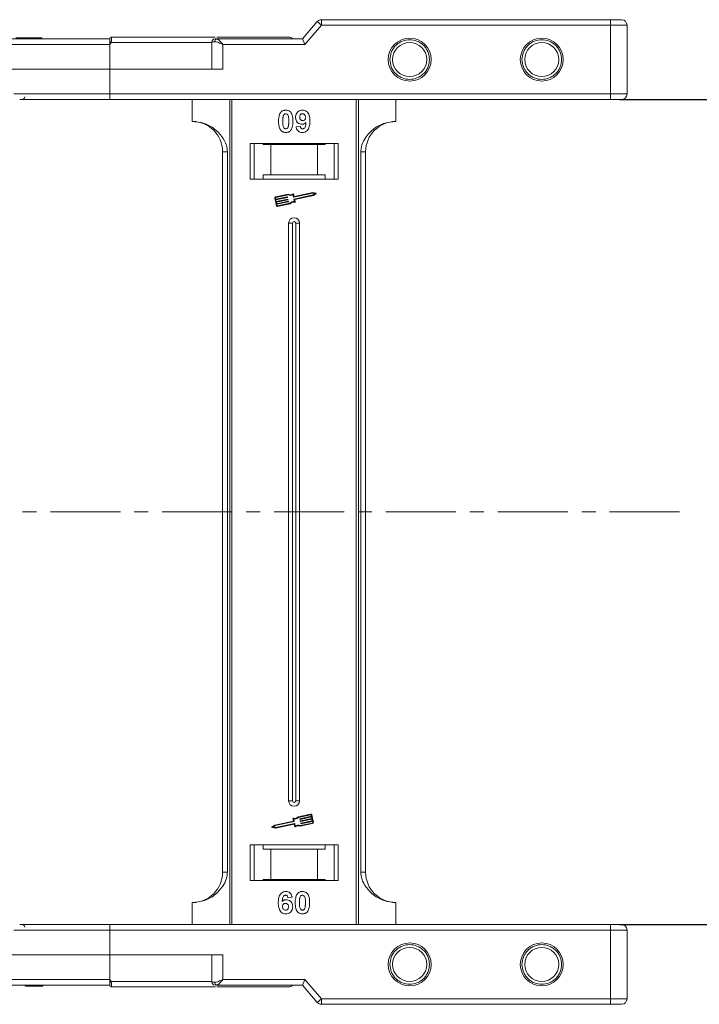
# Model space of a CAD drawing. Header units: millimetres. Extents: x -797 to 677, y 79 to 1112.
# Tile 29 of 75: x 382 to 505, y 314 to 493. Entities that reach past the tile are written whole.
import ezdxf

# ---------------------------------------------------------------- set-up
doc = ezdxf.new("R2010")
doc.units = ezdxf.units.MM
doc.linetypes.add('CENTERX2', pattern=[20.32, 12.7, -2.54, 2.54, -2.54])
doc.styles.get("Standard").update_dxf_attribs({"font": '仿宋_GB2312.ttf', "width": 0.8})
doc.dimstyles.new('副本 ISO-45.1', dxfattribs={"dimtxt": 10, "dimasz": 9, "dimexe": 6.5, "dimexo": 0.625, "dimgap": 2.5, "dimtad": 1, "dimdsep": 46, "dimtxsty": 'Standard', "dimcen": 2.5, "dimadec": 0, "dimazin": 0, "dimtfac": 1, "dimtmove": 0, "dimatfit": 3, "dimfxl": 0, "dimarcsym": 0})

# ---------------------------------------------------------------- blocks, each defined once
blk = doc.blocks.new('*D2914')
at = {"color": 0, "lineweight": -2}
for p, q in [((490.96, 478.77), (544.44, 478.77)), ((537.94, 337.77), (537.94, 469.77)), ((490.96, 328.77), (544.44, 328.77))]:
    blk.add_line(p, q, dxfattribs=at)
at = {"color": 0, "lineweight": 9}
for points in [[(536.44, 469.77), (539.44, 469.77), (537.94, 478.77)], [(536.44, 337.77), (539.44, 337.77), (537.94, 328.77)]]:
    blk.add_solid(points, dxfattribs=at)
at = {"layer": 'Defpoints', "color": 0, "lineweight": 9}
for p in [(490.34, 478.77), (537.94, 478.77), (490.34, 328.77)]:
    blk.add_point(p, dxfattribs=at)
at = {"color": 0, "lineweight": 9, "insert": (530.44, 403.77), "char_height": 10, "attachment_point": 5, "rotation": 90}
blk.add_mtext('150', dxfattribs=at)

msp = doc.modelspace()

# ---------------------------------------------------------------- linework, layer by layer
at = {"color": 7, "linetype": 'Continuous', "lineweight": 15}
for p, q in [((436.036, 492.921), (433.335, 489.771)), ((433.795, 488.771), (436.795, 492.271)), ((436.795, 492.271), (436.036, 492.921)), ((436.795, 492.271), (436.795, 493.271)), ((489.335, 493.271), (436.795, 493.271)), ((436.795, 492.271), (489.335, 492.271)), ((489.335, 492.271), (489.335, 493.271)), ((489.335, 492.271), (489.335, 479.771)), ((492.335, 492.271), (489.335, 492.271)), ((492.335, 479.771), (492.335, 492.271)), ((398.335, 489.771), (349.629, 489.771)), ((350.747, 488.771), (398.335, 488.771)), ((383.65, 489.771), (383.65, 489.971)), ((386.015, 489.771), (386.015, 489.971)), ((398.335, 489.769), (398.335, 489.771)), ((398.569, 489.121), (398.335, 488.771)), ((398.335, 488.771), (398.335, 484.271)), ((416.898, 489.121), (398.569, 489.121)), ((398.685, 490.121), (398.685, 490.121)), ((416.898, 489.271), (416.898, 484.271)), ((417.408, 489.271), (416.898, 489.271)), ((433.335, 489.771), (417.78, 489.771)), ((418.898, 488.771), (433.795, 488.771)), ((418.898, 484.271), (418.898, 488.771)), ((433.335, 489.771), (433.795, 488.771)), ((398.335, 484.271), (378.924, 484.271)), ((398.335, 479.771), (398.335, 484.271)), ((398.335, 484.271), (418.898, 484.271)), ((398.335, 479.771), (380.924, 479.771)), ((489.335, 479.771), (398.335, 479.771)), ((398.335, 478.771), (398.335, 479.771)), ((492.335, 479.771), (489.335, 479.771)), ((489.335, 478.771), (489.335, 479.771)), ((489.335, 478.771), (398.335, 478.771)), ((413.335, 478.771), (413.335, 474.771)), ((420.128, 478.771), (420.128, 403.771)), ((420.547, 403.771), (420.547, 478.771)), ((443.124, 478.771), (443.124, 403.771)), ((443.543, 403.771), (443.543, 478.771)), ((450.335, 474.771), (450.335, 478.771)), ((432.194, 473.815), (432.964, 473.899)), ((439.835, 470.771), (423.835, 470.771)), ((423.835, 470.771), (423.835, 464.271)), ((424.585, 470.771), (424.585, 464.271)), ((426.222, 470.571), (426.222, 470.771)), ((437.449, 470.771), (437.449, 470.571)), ((439.085, 464.271), (439.085, 470.771)), ((439.835, 464.271), (439.835, 470.771)), ((418.835, 469.271), (419.721, 469.271)), ((418.835, 469.271), (418.835, 403.771)), ((419.721, 403.771), (419.721, 469.271)), ((427.585, 470.571), (426.222, 470.571)), ((427.585, 465.071), (427.585, 470.571)), ((436.085, 470.571), (427.585, 470.571)), ((436.085, 470.571), (436.085, 465.071)), ((437.449, 470.571), (436.085, 470.571)), ((443.95, 469.271), (443.95, 403.771)), ((444.835, 469.271), (443.95, 469.271)), ((444.835, 403.771), (444.835, 469.271)), ((423.835, 464.271), (439.835, 464.271)), ((426.222, 465.071), (427.585, 465.071)), ((426.222, 464.271), (426.222, 465.071)), ((427.585, 465.071), (436.085, 465.071)), ((436.085, 465.071), (437.449, 465.071)), ((437.449, 465.071), (437.449, 464.271)), ((435.223, 461.868), (431.853, 461.156)), ((435.824, 461.75), (435.223, 461.868)), ((428.339, 460.833), (428.63, 459.455)), ((428.454, 460.858), (428.502, 460.628)), ((430.753, 461.524), (428.475, 461.042)), ((430.742, 461.401), (428.499, 460.927)), ((428.502, 460.628), (430.585, 461.068)), ((430.609, 460.953), (428.527, 460.513)), ((428.527, 460.513), (428.587, 460.226)), ((428.587, 460.226), (430.67, 460.666)), ((430.694, 460.551), (428.612, 460.111)), ((428.612, 460.111), (428.672, 459.824)), ((428.672, 459.824), (430.755, 460.264)), ((430.779, 460.149), (428.697, 459.709)), ((430.62, 461.045), (430.632, 460.988)), ((430.705, 460.643), (430.717, 460.586)), ((430.79, 460.241), (430.802, 460.183)), ((431.728, 461.039), (431.634, 461.483)), ((431.818, 461.178), (431.731, 461.594)), ((435.224, 461.748), (431.763, 461.017)), ((431.907, 460.193), (431.813, 460.637)), ((431.835, 460.672), (435.297, 461.403)), ((431.946, 460.575), (435.344, 461.293)), ((432.04, 460.131), (431.946, 460.575)), ((435.666, 461.661), (435.224, 461.748)), ((435.297, 461.403), (435.666, 461.661)), ((435.344, 461.293), (435.847, 461.644)), ((428.697, 459.709), (428.745, 459.479)), ((428.815, 459.433), (431.057, 459.907)), ((428.839, 459.319), (431.118, 459.8)), ((430.835, 456.271), (430.835, 403.771)), ((430.835, 456.271), (431.55, 456.271)), ((431.55, 456.271), (431.55, 403.771)), ((432.12, 403.771), (432.12, 456.271)), ((432.835, 456.271), (432.12, 456.271)), ((432.835, 403.771), (432.835, 456.271)), ((418.835, 403.771), (418.835, 338.271)), ((419.721, 338.271), (419.721, 403.771)), ((420.128, 403.771), (420.128, 328.771)), ((420.547, 328.771), (420.547, 403.771)), ((430.835, 403.771), (430.835, 351.271)), ((431.55, 403.771), (431.55, 351.271)), ((432.12, 351.271), (432.12, 403.771)), ((432.835, 351.271), (432.835, 403.771)), ((443.124, 403.771), (443.124, 328.771)), ((443.543, 328.771), (443.543, 403.771)), ((443.95, 403.771), (443.95, 338.271)), ((444.835, 338.271), (444.835, 403.771)), ((431.55, 351.271), (430.835, 351.271)), ((432.835, 351.271), (432.12, 351.271)), ((431.725, 347.581), (428.326, 346.863)), ((431.835, 347.484), (428.374, 346.753)), ((431.631, 348.025), (431.725, 347.581)), ((431.764, 347.963), (431.858, 347.519)), ((434.832, 348.837), (432.553, 348.356)), ((434.856, 348.722), (432.613, 348.249)), ((432.881, 347.915), (432.869, 347.972)), ((432.892, 348.007), (434.974, 348.447)), ((434.999, 348.332), (432.916, 347.892)), ((432.966, 347.513), (432.954, 347.57)), ((432.977, 347.605), (435.059, 348.045)), ((435.083, 347.93), (433.001, 347.49)), ((433.062, 347.203), (435.144, 347.643)), ((435.168, 347.528), (433.086, 347.088)), ((434.974, 348.447), (434.926, 348.677)), ((435.059, 348.045), (434.999, 348.332)), ((435.332, 347.322), (435.041, 348.701)), ((435.144, 347.643), (435.083, 347.93)), ((435.217, 347.298), (435.168, 347.528)), ((428.326, 346.863), (427.824, 346.512)), ((427.847, 346.406), (428.448, 346.288)), ((428.374, 346.753), (428.005, 346.495)), ((428.005, 346.495), (428.447, 346.408)), ((428.447, 346.408), (431.908, 347.139)), ((428.448, 346.288), (431.818, 347)), ((431.852, 346.977), (431.94, 346.562)), ((431.943, 347.117), (432.037, 346.673)), ((432.917, 346.632), (435.196, 347.114)), ((432.929, 346.755), (435.172, 347.229)), ((433.051, 347.111), (433.039, 347.168)), ((439.835, 343.271), (423.835, 343.271)), ((423.835, 343.271), (423.835, 336.771)), ((424.585, 343.271), (424.585, 336.771)), ((426.222, 342.471), (426.222, 343.271)), ((427.585, 342.471), (426.222, 342.471)), ((427.585, 336.971), (427.585, 342.471)), ((436.085, 342.471), (427.585, 342.471)), ((436.085, 342.471), (436.085, 336.971)), ((437.449, 342.471), (436.085, 342.471)), ((437.449, 343.271), (437.449, 342.471)), ((439.085, 336.771), (439.085, 343.271)), ((439.835, 336.771), (439.835, 343.271)), ((418.835, 338.271), (419.721, 338.271)), ((423.835, 336.771), (439.835, 336.771)), ((426.222, 336.971), (427.585, 336.971)), ((426.222, 336.771), (426.222, 336.971)), ((427.585, 336.971), (436.085, 336.971)), ((436.085, 336.971), (437.449, 336.971)), ((437.449, 336.971), (437.449, 336.771)), ((443.95, 338.271), (444.835, 338.271)), ((431.476, 333.727), (430.707, 333.642)), ((413.335, 328.771), (413.335, 332.771)), ((450.335, 332.771), (450.335, 328.771)), ((380.924, 327.771), (398.335, 327.771)), ((398.335, 328.771), (398.335, 327.771)), ((398.335, 328.771), (489.335, 328.771)), ((398.335, 323.271), (398.335, 327.771)), ((398.335, 327.771), (489.335, 327.771)), ((489.335, 327.771), (489.335, 328.771)), ((489.335, 327.771), (489.335, 315.271)), ((489.335, 327.771), (492.335, 327.771)), ((492.335, 315.271), (492.335, 327.771)), ((378.924, 323.271), (398.335, 323.271)), ((418.898, 323.271), (398.335, 323.271)), ((398.335, 323.271), (398.335, 318.771)), ((416.898, 323.271), (416.898, 318.271)), ((418.898, 318.771), (418.898, 323.271)), ((398.335, 318.771), (350.747, 318.771)), ((398.335, 318.771), (398.569, 318.421)), ((433.795, 318.771), (418.898, 318.771)), ((433.335, 317.771), (433.795, 318.771)), ((436.795, 315.271), (433.795, 318.771)), ((349.629, 317.771), (398.335, 317.771)), ((383.002, 317.771), (383.002, 317.571)), ((383.111, 317.771), (383.111, 317.571)), ((384.663, 317.771), (384.663, 317.571)), ((386.207, 317.771), (386.207, 317.571)), ((398.569, 318.421), (416.898, 318.421)), ((398.685, 317.421), (398.685, 317.421)), ((417.408, 318.271), (416.898, 318.271)), ((417.568, 317.771), (417.78, 317.771)), ((417.78, 317.771), (433.335, 317.771)), ((433.335, 317.771), (436.036, 314.62)), ((436.036, 314.62), (436.795, 315.271)), ((489.335, 315.271), (436.795, 315.271)), ((436.795, 315.271), (436.795, 314.271)), ((489.335, 315.271), (492.335, 315.271)), ((489.335, 314.271), (489.335, 315.271)), ((436.795, 314.271), (489.335, 314.271))]:
    msp.add_line(p, q, dxfattribs=at)
at = {"color": 1, "linetype": 'CENTERX2', "lineweight": 13}
msp.add_line((501.865, 403.771), (-336.218, 403.771), dxfattribs=at)
at = {"color": 7, "linetype": 'Continuous', "lineweight": 15}
for centre, radius in [((452.835, 486.021), 3.9), ((452.835, 486.021), 3.1), ((476.835, 486.021), 3.9), ((476.835, 486.021), 3.1), ((452.835, 321.521), 3.9), ((452.835, 321.521), 3.1), ((476.835, 321.521), 3.9), ((476.835, 321.521), 3.1)]:
    msp.add_circle(centre, radius, dxfattribs=at)
for centre, radius, start, end in [((436.795, 492.271), 1, 90, 139.39871), ((491.335, 492.271), 1, 0, 90), ((398.685, 489.771), 0.35, 89.99809, 179.99959), ((362.791, 422.193), 75.89, 61.87179, 62.07191), ((417.398, 489.271), 0.5, 90, 180), ((417.855, 489.326), 0.451, 99.5202, 187.08135), ((430.835, 489.121), 1, 41.2946, 90), ((491.335, 479.771), 1, 270, 0), ((382.407, 479.271), 0.5, 270, 0), ((413.335, 469.271), 5.5, 0, 90), ((450.335, 469.271), 5.5, 90, 180), ((428.511, 460.87), 0.176, 101.9297, 191.9297), ((428.511, 460.87), 0.0587, 101.9297, 191.9297), ((430.591, 461.039), 0.0294, 11.9297, 101.9297), ((430.603, 460.982), 0.0294, 281.9297, 11.9297), ((430.676, 460.637), 0.0294, 11.9297, 101.9297), ((430.688, 460.58), 0.0294, 281.9297, 11.9297), ((431.107, 462.322), 0.99, 248.37041, 302.16635), ((431.107, 462.322), 0.873, 246.11204, 307.44471), ((430.761, 460.235), 0.0294, 11.9297, 101.9297), ((430.773, 460.177), 0.0294, 281.9297, 11.9297), ((431.764, 459.213), 0.99, 81.69305, 135.48899), ((431.764, 459.213), 0.873, 76.41469, 137.74736), ((431.673, 461.582), 0.0587, 11.9297, 127.44471), ((431.756, 461.045), 0.0294, 191.9297, 281.9297), ((431.841, 460.643), 0.0294, 101.9297, 191.9297), ((431.847, 461.185), 0.0294, 191.9297, 281.9297), ((431.982, 460.119), 0.0587, 256.41469, 11.9297), ((435.813, 461.692), 0.0587, 304.95116, 78.90824), ((428.803, 459.491), 0.176, 191.9297, 281.9297), ((428.803, 459.491), 0.0587, 191.9297, 281.9297), ((431.835, 456.271), 1, 0, 180), ((431.835, 456.271), 0.285, 0, 180), ((431.835, 351.271), 1, 180, 0), ((431.835, 351.271), 0.285, 180, 0), ((431.688, 348.037), 0.0587, 76.41469, 191.9297), ((431.907, 348.943), 0.873, 256.41469, 317.74736), ((431.907, 348.943), 0.99, 261.69305, 315.48899), ((431.829, 347.513), 0.0294, 281.9297, 11.9297), ((432.898, 347.979), 0.0294, 101.9297, 191.9297), ((432.91, 347.921), 0.0294, 191.9297, 281.9297), ((432.983, 347.576), 0.0294, 101.9297, 191.9297), ((432.995, 347.519), 0.0294, 191.9297, 281.9297), ((434.868, 348.665), 0.176, 11.9297, 101.9297), ((434.868, 348.665), 0.0587, 11.9297, 101.9297), ((435.16, 347.286), 0.0587, 281.9297, 11.9297), ((435.16, 347.286), 0.176, 281.9297, 11.9297), ((427.858, 346.464), 0.0587, 124.95116, 258.90824), ((431.824, 346.971), 0.0294, 11.9297, 101.9297), ((431.914, 347.111), 0.0294, 11.9297, 101.9297), ((431.998, 346.574), 0.0587, 191.9297, 307.44471), ((432.564, 345.834), 0.873, 66.11204, 127.44471), ((432.564, 345.834), 0.99, 68.37041, 122.16635), ((433.068, 347.174), 0.0294, 101.9297, 191.9297), ((433.08, 347.117), 0.0294, 191.9297, 281.9297), ((413.335, 338.271), 5.5, 270, 0), ((450.335, 338.271), 5.5, 180, 270), ((382.407, 328.271), 0.5, 0, 90), ((491.335, 327.771), 1, 0, 90), ((362.791, 385.348), 75.89, 297.92809, 298.12821), ((398.685, 317.771), 0.35, 180.00041, 270.00191), ((417.398, 318.271), 0.5, 180, 270), ((417.855, 318.215), 0.451, 172.91865, 260.4798), ((430.835, 318.421), 1, 270, 319.04573), ((491.335, 315.271), 1, 270, 0), ((436.795, 315.271), 1, 220.60129, 270)]:
    msp.add_arc(centre, radius, start, end, dxfattribs=at)
for points, knots in [([(491.335, 493.271), (491.309, 493.271), (491.267, 493.271), (491.018, 493.271), (490.759, 493.271), (490.441, 493.271), (489.975, 493.271), (489.587, 493.271), (489.335, 493.271)], [0, 0, 0, 0, 0.2394429, 0.3698071, 0.5000001, 0.6303641, 0.7605571, 1, 1, 1, 1]), ([(383.65, 489.971), (383.517, 489.971), (383.113, 489.971), (382.453, 489.971), (381.831, 489.971), (381.406, 489.971), (381.281, 489.971), (381.273, 489.971), (381.271, 489.971)], [0, 0, 0, 0, 0.1021706, 0.3092201, 0.51365, 0.6922749, 0.9324126, 1, 1, 1, 1]), ([(386.015, 489.971), (386.011, 489.971), (386.001, 489.971), (385.859, 489.971), (385.468, 489.971), (384.894, 489.971), (384.254, 489.971), (383.833, 489.971), (383.65, 489.971)], [0, 0, 0, 0, 0.1018882, 0.3073435, 0.4929627, 0.6786474, 0.8607914, 1, 1, 1, 1]), ([(398.335, 489.245), (398.335, 489.338), (398.335, 489.523), (398.335, 489.684), (398.335, 489.715), (398.335, 489.724)], [0, 0, 0, 0, 0.412717, 0.8254516, 1, 1, 1, 1]), ([(398.685, 490.121), (398.686, 490.113), (398.686, 490.1), (398.685, 489.997), (398.683, 489.852), (398.672, 489.668), (398.652, 489.486), (398.623, 489.299), (398.586, 489.177), (398.569, 489.121)], [0, 0, 0, 0, 0.1718456, 0.312445, 0.4991009, 0.6298393, 0.7575038, 0.8890244, 1, 1, 1, 1]), ([(417.498, 490.121), (417.108, 490.121), (415.895, 490.121), (413.515, 490.121), (410.302, 490.121), (406.651, 490.121), (402.664, 490.121), (399.998, 490.121), (398.685, 490.121)], [0, 0, 0, 0, 0.0761662, 0.2372998, 0.3984073, 0.6046388, 0.8052959, 1, 1, 1, 1]), ([(418.898, 488.771), (418.629, 488.887), (418.211, 489.068), (417.712, 489.239), (417.503, 489.261), (417.408, 489.271)], [0, 0, 0, 0, 0.4984129, 0.772928, 1, 1, 1, 1]), ([(417.78, 489.771), (417.663, 489.771), (417.537, 489.771), (417.503, 489.771), (417.5, 489.771)], [0, 0, 0, 0, 0.93147, 1, 1, 1, 1]), ([(417.78, 489.771), (417.848, 489.754), (417.992, 489.718), (418.271, 489.468), (418.581, 489.138), (418.793, 488.893), (418.898, 488.771)], [0, 0, 0, 0, 0.2343503, 0.4981953, 0.748869, 1, 1, 1, 1]), ([(430.835, 490.121), (430.789, 490.121), (430.696, 490.121), (429.925, 490.121), (428.759, 490.121), (427.287, 490.121), (425.641, 490.121), (423.694, 490.121), (421.196, 490.121), (419.046, 490.121), (417.783, 490.121)], [0, 0, 0, 0, 0.1309531, 0.2659015, 0.4045794, 0.5129439, 0.6212909, 0.7319266, 0.8425444, 1, 1, 1, 1]), ([(449.235, 486.021), (449.284, 486.473), (449.358, 487.172), (449.807, 488.011), (450.272, 488.583), (450.845, 489.052), (451.684, 489.486), (452.835, 489.708), (453.987, 489.486), (454.826, 489.052), (455.399, 488.584), (455.864, 488.012), (456.312, 487.172), (456.387, 486.473), (456.435, 486.021)], [0, 0, 0, 0, 0.11972147, 0.18483695, 0.24999998, 0.31511548, 0.38027853, 0.5, 0.61972147, 0.68483695, 0.74999998, 0.81511548, 0.88027853, 1, 1, 1, 1]), ([(473.235, 486.021), (473.284, 486.473), (473.358, 487.172), (473.807, 488.011), (474.272, 488.583), (474.845, 489.052), (475.684, 489.486), (476.835, 489.708), (477.987, 489.486), (478.826, 489.052), (479.399, 488.584), (479.864, 488.012), (480.312, 487.172), (480.387, 486.473), (480.435, 486.021)], [0, 0, 0, 0, 0.11972147, 0.18483695, 0.24999998, 0.31511548, 0.38027853, 0.5, 0.61972147, 0.68483695, 0.74999998, 0.81511548, 0.88027853, 1, 1, 1, 1]), ([(456.435, 486.021), (456.387, 485.568), (456.312, 484.869), (455.864, 484.03), (455.399, 483.458), (454.826, 482.99), (453.987, 482.556), (452.835, 482.333), (451.684, 482.556), (450.845, 482.989), (450.272, 483.458), (449.807, 484.03), (449.358, 484.869), (449.284, 485.568), (449.235, 486.021)], [0, 0, 0, 0, 0.11972147, 0.18483695, 0.24999998, 0.31511548, 0.38027853, 0.5, 0.61972147, 0.68483695, 0.74999998, 0.81511548, 0.88027853, 1, 1, 1, 1]), ([(480.435, 486.021), (480.387, 485.568), (480.312, 484.869), (479.864, 484.03), (479.399, 483.458), (478.826, 482.99), (477.987, 482.556), (476.835, 482.333), (475.684, 482.556), (474.845, 482.989), (474.272, 483.458), (473.807, 484.03), (473.358, 484.869), (473.284, 485.568), (473.235, 486.021)], [0, 0, 0, 0, 0.11972147, 0.18483695, 0.24999998, 0.31511548, 0.38027853, 0.5, 0.61972147, 0.68483695, 0.74999998, 0.81511548, 0.88027853, 1, 1, 1, 1]), ([(398.335, 478.771), (397.014, 478.771), (394.332, 478.771), (390.307, 478.771), (386.638, 478.771), (383.848, 478.771), (382.447, 478.771), (381.983, 478.771)], [0, 0, 0, 0, 0.2309632, 0.4690891, 0.7139221, 0.9052997, 1, 1, 1, 1]), ([(491.335, 478.771), (491.309, 478.771), (491.267, 478.771), (491.018, 478.771), (490.76, 478.771), (490.441, 478.771), (489.975, 478.771), (489.587, 478.771), (489.335, 478.771)], [0, 0, 0, 0, 0.23944295, 0.36963586, 0.49999992, 0.63019291, 0.76055705, 1, 1, 1, 1]), ([(429.015, 474.798), (429.017, 474.931), (429.022, 475.235), (429.094, 475.764), (429.235, 476.186), (429.393, 476.393), (429.411, 476.416)], [0, 0, 0, 0, 0.2367308, 0.5375555, 0.9496679, 1, 1, 1, 1]), ([(429.411, 476.416), (429.455, 476.466), (429.545, 476.568), (429.714, 476.683), (429.903, 476.766), (430.072, 476.804), (430.213, 476.819), (430.286, 476.821), (430.323, 476.822)], [0, 0, 0, 0, 0.1937762, 0.3936, 0.5878635, 0.7889077, 0.894169, 1, 1, 1, 1]), ([(429.87, 475.763), (429.893, 475.832), (429.931, 475.944), (430.04, 476.07), (430.163, 476.136), (430.262, 476.153), (430.316, 476.155), (430.323, 476.155)], [0, 0, 0, 0, 0.33480351, 0.54256063, 0.75038199, 0.9707212, 1, 1, 1, 1]), ([(430.323, 476.822), (430.458, 476.812), (430.73, 476.791), (431.082, 476.593), (431.353, 476.299), (431.605, 475.699), (431.62, 475.176), (431.63, 474.79)], [0, 0, 0, 0, 0.147566, 0.2966882, 0.4312776, 0.580404, 1, 1, 1, 1]), ([(430.323, 476.155), (430.379, 476.15), (430.482, 476.14), (430.613, 476.063), (430.726, 475.916), (430.822, 475.641), (430.856, 475.249), (430.859, 474.949), (430.861, 474.798)], [0, 0, 0, 0, 0.10461361, 0.18881412, 0.27351189, 0.44412695, 0.71948087, 1, 1, 1, 1]), ([(432.092, 475.517), (432.1, 475.652), (432.115, 475.922), (432.282, 476.302), (432.562, 476.598), (432.933, 476.792), (433.207, 476.812), (433.35, 476.822)], [0, 0, 0, 0, 0.1979267, 0.3977284, 0.5974133, 0.7905838, 1, 1, 1, 1]), ([(432.861, 475.557), (432.865, 475.643), (432.872, 475.782), (432.946, 475.961), (433.055, 476.068), (433.198, 476.142), (433.305, 476.15), (433.365, 476.155)], [0, 0, 0, 0, 0.29132017, 0.46553926, 0.64163153, 0.79866396, 1, 1, 1, 1]), ([(433.35, 476.822), (433.485, 476.811), (433.757, 476.79), (434.117, 476.588), (434.409, 476.282), (434.648, 475.748), (434.703, 475.238), (434.707, 474.883), (434.707, 474.824)], [0, 0, 0, 0, 0.148288, 0.2977445, 0.4437132, 0.6077915, 0.9347078, 1, 1, 1, 1]), ([(433.365, 476.155), (433.433, 476.148), (433.57, 476.134), (433.744, 476.017), (433.872, 475.859), (433.93, 475.676), (433.935, 475.556), (433.938, 475.5)], [0, 0, 0, 0, 0.2079545, 0.4204057, 0.6273197, 0.8277075, 1, 1, 1, 1]), ([(419.721, 469.271), (419.677, 469.661), (419.566, 470.66), (418.742, 472.114), (417.373, 473.527), (415.507, 474.564), (414.057, 474.702), (413.335, 474.771)], [0, 0, 0, 0, 0.12571337, 0.32127574, 0.5244662, 0.76348402, 1, 1, 1, 1]), ([(429.408, 473.182), (429.368, 473.236), (429.289, 473.345), (429.181, 473.582), (429.09, 473.89), (429.041, 474.227), (429.018, 474.531), (429.016, 474.709), (429.015, 474.798)], [0, 0, 0, 0, 0.11844057, 0.2393457, 0.45959323, 0.68492476, 0.84223987, 1, 1, 1, 1]), ([(429.784, 474.798), (429.785, 474.865), (429.786, 474.998), (429.791, 475.179), (429.802, 475.34), (429.816, 475.481), (429.834, 475.623), (429.858, 475.716), (429.87, 475.763)], [0, 0, 0, 0, 0.2059417, 0.4119594, 0.558149, 0.7045024, 0.8518015, 1, 1, 1, 1]), ([(430.323, 473.437), (430.254, 473.445), (430.144, 473.459), (430.016, 473.547), (429.911, 473.7), (429.819, 473.974), (429.79, 474.364), (429.786, 474.653), (429.784, 474.798)], [0, 0, 0, 0, 0.1253702, 0.2022903, 0.2791788, 0.4647576, 0.7305818, 1, 1, 1, 1]), ([(430.861, 474.798), (430.861, 474.731), (430.86, 474.598), (430.854, 474.417), (430.844, 474.255), (430.83, 474.113), (430.811, 473.97), (430.787, 473.877), (430.775, 473.83)], [0, 0, 0, 0, 0.2052705, 0.4106164, 0.5571497, 0.7038442, 0.8514711, 1, 1, 1, 1]), ([(431.63, 474.79), (431.628, 474.656), (431.623, 474.353), (431.552, 473.835), (431.414, 473.414), (431.257, 473.207), (431.234, 473.177)], [0, 0, 0, 0, 0.2372812, 0.5385907, 0.9326774, 1, 1, 1, 1]), ([(433.274, 474.258), (433.138, 474.27), (432.866, 474.295), (432.515, 474.511), (432.248, 474.817), (432.109, 475.171), (432.097, 475.413), (432.092, 475.517)], [0, 0, 0, 0, 0.2101886, 0.42177326, 0.62360346, 0.83703437, 1, 1, 1, 1]), ([(433.404, 474.924), (433.336, 474.93), (433.21, 474.941), (433.047, 475.035), (432.935, 475.166), (432.87, 475.347), (432.864, 475.478), (432.861, 475.557)], [0, 0, 0, 0, 0.2139369, 0.3980753, 0.5830907, 0.7516657, 1, 1, 1, 1]), ([(433.996, 474.593), (433.95, 474.544), (433.856, 474.445), (433.709, 474.356), (433.583, 474.305), (433.484, 474.277), (433.38, 474.261), (433.309, 474.259), (433.274, 474.258)], [0, 0, 0, 0, 0.24349124, 0.49626585, 0.61820988, 0.7417038, 0.87015842, 1, 1, 1, 1]), ([(434.707, 474.824), (434.704, 474.691), (434.696, 474.29), (434.605, 473.734), (434.327, 473.225), (433.98, 472.923), (433.61, 472.785), (433.377, 472.774), (433.292, 472.771)], [0, 0, 0, 0, 0.1423372, 0.4291269, 0.5899433, 0.7512055, 0.9098946, 1, 1, 1, 1]), ([(433.391, 473.437), (433.445, 473.443), (433.553, 473.454), (433.705, 473.553), (433.846, 473.723), (433.955, 474.084), (433.98, 474.386), (433.996, 474.593)], [0, 0, 0, 0, 0.1120155, 0.2243547, 0.3677679, 0.565827, 1, 1, 1, 1]), ([(433.938, 475.5), (433.933, 475.42), (433.926, 475.287), (433.839, 475.119), (433.719, 475.009), (433.569, 474.935), (433.459, 474.928), (433.404, 474.924)], [0, 0, 0, 0, 0.2673945, 0.4472142, 0.6271221, 0.8130653, 1, 1, 1, 1]), ([(450.335, 474.771), (449.575, 474.694), (448.055, 474.541), (446.034, 473.352), (444.702, 471.801), (444.041, 470.357), (443.975, 469.565), (443.95, 469.271)], [0, 0, 0, 0, 0.2490962, 0.4982428, 0.745205, 0.90541, 1, 1, 1, 1]), ([(430.323, 472.771), (430.256, 472.773), (430.121, 472.777), (429.923, 472.821), (429.733, 472.899), (429.588, 472.998), (429.481, 473.096), (429.432, 473.153), (429.408, 473.182)], [0, 0, 0, 0, 0.1926347, 0.388697, 0.5820148, 0.7830443, 0.8909593, 1, 1, 1, 1]), ([(430.775, 473.83), (430.752, 473.761), (430.714, 473.649), (430.606, 473.524), (430.485, 473.458), (430.386, 473.44), (430.331, 473.438), (430.323, 473.437)], [0, 0, 0, 0, 0.3336776, 0.5404125, 0.7472639, 0.9612091, 1, 1, 1, 1]), ([(431.234, 473.177), (431.19, 473.127), (431.1, 473.025), (430.931, 472.909), (430.742, 472.826), (430.573, 472.788), (430.432, 472.773), (430.359, 472.771), (430.323, 472.771)], [0, 0, 0, 0, 0.1937693, 0.3935642, 0.587886, 0.7891312, 0.8942826, 1, 1, 1, 1]), ([(433.292, 472.771), (433.156, 472.782), (432.911, 472.802), (432.597, 472.984), (432.354, 473.264), (432.24, 473.561), (432.204, 473.761), (432.194, 473.815)], [0, 0, 0, 0, 0.2427882, 0.4388655, 0.6348012, 0.9009361, 1, 1, 1, 1]), ([(432.964, 473.899), (432.977, 473.819), (432.998, 473.696), (433.088, 473.552), (433.192, 473.474), (433.299, 473.441), (433.366, 473.438), (433.391, 473.437)], [0, 0, 0, 0, 0.3447142, 0.5290593, 0.7142089, 0.8921959, 1, 1, 1, 1]), ([(413.335, 332.771), (414.095, 332.847), (415.615, 333), (417.637, 334.19), (418.969, 335.74), (419.63, 337.184), (419.696, 337.977), (419.721, 338.271)], [0, 0, 0, 0, 0.24909619, 0.49824278, 0.74520496, 0.90540997, 1, 1, 1, 1]), ([(443.95, 338.271), (443.994, 337.88), (444.105, 336.881), (444.928, 335.427), (446.298, 334.014), (448.164, 332.978), (449.614, 332.839), (450.335, 332.771)], [0, 0, 0, 0, 0.1257134, 0.3212757, 0.5244662, 0.763484, 1, 1, 1, 1]), ([(428.964, 332.717), (428.967, 332.85), (428.975, 333.252), (429.066, 333.807), (429.344, 334.316), (429.691, 334.618), (430.061, 334.756), (430.294, 334.767), (430.379, 334.771)], [0, 0, 0, 0, 0.1423372, 0.4291269, 0.5899433, 0.7512055, 0.9098946, 1, 1, 1, 1]), ([(430.379, 334.771), (430.515, 334.76), (430.761, 334.741), (431.073, 334.557), (431.314, 334.28), (431.43, 333.983), (431.466, 333.784), (431.476, 333.727)], [0, 0, 0, 0, 0.24269082, 0.43900235, 0.63500599, 0.89505866, 1, 1, 1, 1]), ([(432.436, 334.364), (432.481, 334.415), (432.571, 334.516), (432.74, 334.632), (432.928, 334.715), (433.098, 334.753), (433.239, 334.768), (433.312, 334.77), (433.348, 334.771)], [0, 0, 0, 0, 0.1937762, 0.3936, 0.5878635, 0.7889077, 0.894169, 1, 1, 1, 1]), ([(433.348, 334.771), (433.415, 334.768), (433.55, 334.764), (433.748, 334.72), (433.938, 334.643), (434.083, 334.543), (434.19, 334.445), (434.239, 334.388), (434.263, 334.36)], [0, 0, 0, 0, 0.1926273, 0.3886837, 0.5820134, 0.7832006, 0.8910383, 1, 1, 1, 1]), ([(430.28, 334.104), (430.226, 334.099), (430.118, 334.088), (429.965, 333.988), (429.824, 333.815), (429.715, 333.454), (429.691, 333.153), (429.674, 332.949)], [0, 0, 0, 0, 0.1120492, 0.2243802, 0.3701146, 0.5702758, 1, 1, 1, 1]), ([(429.674, 332.949), (429.721, 332.997), (429.815, 333.095), (429.961, 333.186), (430.088, 333.236), (430.187, 333.264), (430.291, 333.28), (430.361, 333.282), (430.397, 333.283)], [0, 0, 0, 0, 0.2436536, 0.4957602, 0.6178923, 0.7415029, 0.8700251, 1, 1, 1, 1]), ([(430.707, 333.642), (430.695, 333.72), (430.675, 333.842), (430.585, 333.986), (430.479, 334.067), (430.371, 334.1), (430.305, 334.103), (430.28, 334.104)], [0, 0, 0, 0, 0.33384, 0.5245467, 0.7163724, 0.8918244, 1, 1, 1, 1]), ([(430.397, 333.283), (430.533, 333.271), (430.805, 333.246), (431.153, 333.03), (431.419, 332.729), (431.561, 332.376), (431.573, 332.132), (431.579, 332.024)], [0, 0, 0, 0, 0.2102159, 0.4219747, 0.6200164, 0.8310369, 1, 1, 1, 1]), ([(432.041, 332.751), (432.043, 332.885), (432.048, 333.188), (432.12, 333.716), (432.261, 334.136), (432.419, 334.342), (432.436, 334.364)], [0, 0, 0, 0, 0.2373811, 0.5389182, 0.9490817, 1, 1, 1, 1]), ([(432.81, 332.743), (432.81, 332.81), (432.811, 332.943), (432.817, 333.124), (432.827, 333.286), (432.841, 333.428), (432.86, 333.571), (432.884, 333.665), (432.895, 333.711)], [0, 0, 0, 0, 0.20527, 0.4106157, 0.5571475, 0.7038444, 0.8514751, 1, 1, 1, 1]), ([(432.895, 333.711), (432.919, 333.781), (432.957, 333.893), (433.065, 334.018), (433.189, 334.085), (433.288, 334.101), (433.342, 334.104), (433.348, 334.104)], [0, 0, 0, 0, 0.3348035, 0.5425606, 0.750382, 0.9707212, 1, 1, 1, 1]), ([(433.348, 334.104), (433.406, 334.098), (433.507, 334.088), (433.635, 334.013), (433.746, 333.873), (433.845, 333.602), (433.882, 333.205), (433.885, 332.898), (433.887, 332.743)], [0, 0, 0, 0, 0.10564606, 0.18622129, 0.26704196, 0.43154058, 0.71270762, 1, 1, 1, 1]), ([(434.263, 334.36), (434.303, 334.305), (434.382, 334.196), (434.487, 333.964), (434.577, 333.668), (434.627, 333.337), (434.652, 333.028), (434.655, 332.838), (434.656, 332.743)], [0, 0, 0, 0, 0.118432, 0.2393289, 0.4494336, 0.6641784, 0.8318201, 1, 1, 1, 1]), ([(430.321, 330.719), (430.186, 330.73), (429.914, 330.751), (429.554, 330.952), (429.262, 331.257), (429.022, 331.793), (428.968, 332.304), (428.964, 332.659), (428.964, 332.717)], [0, 0, 0, 0, 0.1482689, 0.2976473, 0.4424214, 0.6078512, 0.9356585, 1, 1, 1, 1]), ([(429.733, 332.041), (429.738, 332.124), (429.746, 332.26), (429.837, 332.43), (429.959, 332.538), (430.108, 332.607), (430.215, 332.614), (430.267, 332.617)], [0, 0, 0, 0, 0.27672092, 0.45687046, 0.63700743, 0.8240683, 1, 1, 1, 1]), ([(430.306, 331.386), (430.238, 331.393), (430.101, 331.408), (429.926, 331.524), (429.799, 331.682), (429.741, 331.864), (429.736, 331.984), (429.733, 332.041)], [0, 0, 0, 0, 0.2079047, 0.4199807, 0.6306256, 0.821735, 1, 1, 1, 1]), ([(430.267, 332.617), (430.335, 332.611), (430.46, 332.601), (430.62, 332.507), (430.739, 332.372), (430.802, 332.188), (430.807, 332.055), (430.81, 331.985)], [0, 0, 0, 0, 0.2137567, 0.3949441, 0.5765849, 0.7773109, 1, 1, 1, 1]), ([(430.81, 331.985), (430.806, 331.899), (430.799, 331.761), (430.726, 331.582), (430.616, 331.473), (430.472, 331.399), (430.365, 331.391), (430.306, 331.386)], [0, 0, 0, 0, 0.28869741, 0.46355259, 0.63994173, 0.80180841, 1, 1, 1, 1]), ([(431.579, 332.024), (431.571, 331.889), (431.556, 331.619), (431.39, 331.238), (431.105, 330.939), (430.731, 330.748), (430.458, 330.729), (430.321, 330.719)], [0, 0, 0, 0, 0.1978309, 0.3972998, 0.5989102, 0.7987412, 1, 1, 1, 1]), ([(433.348, 330.719), (433.213, 330.73), (432.941, 330.75), (432.587, 330.948), (432.299, 331.262), (432.066, 331.873), (432.051, 332.393), (432.041, 332.751)], [0, 0, 0, 0, 0.1475277, 0.2965695, 0.43214, 0.6087374, 1, 1, 1, 1]), ([(433.348, 331.386), (433.28, 331.394), (433.17, 331.407), (433.041, 331.493), (432.938, 331.644), (432.845, 331.916), (432.816, 332.306), (432.812, 332.597), (432.81, 332.743)], [0, 0, 0, 0, 0.125351, 0.2021974, 0.2791824, 0.4597421, 0.727968, 1, 1, 1, 1]), ([(433.801, 331.779), (433.778, 331.71), (433.74, 331.598), (433.632, 331.473), (433.51, 331.407), (433.411, 331.389), (433.357, 331.386), (433.348, 331.386)], [0, 0, 0, 0, 0.3336776, 0.5404125, 0.7472639, 0.9612091, 1, 1, 1, 1]), ([(433.887, 332.743), (433.886, 332.677), (433.885, 332.543), (433.879, 332.363), (433.869, 332.202), (433.855, 332.06), (433.837, 331.918), (433.813, 331.825), (433.801, 331.779)], [0, 0, 0, 0, 0.2059417, 0.4119594, 0.558149, 0.7045024, 0.8518015, 1, 1, 1, 1]), ([(434.656, 332.743), (434.654, 332.61), (434.649, 332.307), (434.578, 331.786), (434.44, 331.364), (434.283, 331.156), (434.26, 331.126)], [0, 0, 0, 0, 0.2366286, 0.5373614, 0.9329864, 1, 1, 1, 1]), ([(434.26, 331.126), (434.216, 331.075), (434.126, 330.974), (433.957, 330.858), (433.768, 330.775), (433.599, 330.737), (433.457, 330.722), (433.385, 330.72), (433.348, 330.719)], [0, 0, 0, 0, 0.1937693, 0.3935642, 0.587886, 0.7891312, 0.8942826, 1, 1, 1, 1]), ([(381.983, 328.771), (382.447, 328.771), (383.847, 328.771), (386.637, 328.771), (390.307, 328.771), (394.331, 328.771), (397.014, 328.771), (398.335, 328.771)], [0, 0, 0, 0, 0.0946691, 0.2860776, 0.5308835, 0.7690229, 1, 1, 1, 1]), ([(489.335, 328.771), (489.587, 328.771), (489.975, 328.771), (490.441, 328.771), (490.759, 328.771), (491.018, 328.771), (491.267, 328.771), (491.309, 328.771), (491.335, 328.771)], [0, 0, 0, 0, 0.2394429, 0.3696359, 0.4999999, 0.6301929, 0.7605571, 1, 1, 1, 1]), ([(449.235, 321.521), (449.284, 321.973), (449.358, 322.672), (449.807, 323.511), (450.272, 324.083), (450.845, 324.552), (451.684, 324.986), (452.835, 325.208), (453.987, 324.986), (454.826, 324.552), (455.399, 324.084), (455.864, 323.512), (456.312, 322.672), (456.387, 321.973), (456.435, 321.521)], [0, 0, 0, 0, 0.1197215, 0.184837, 0.25, 0.3151155, 0.3802785, 0.5, 0.6197215, 0.684837, 0.75, 0.8151155, 0.8802785, 1, 1, 1, 1]), ([(473.235, 321.521), (473.284, 321.973), (473.358, 322.672), (473.807, 323.511), (474.272, 324.083), (474.845, 324.552), (475.684, 324.986), (476.835, 325.208), (477.987, 324.986), (478.826, 324.552), (479.399, 324.084), (479.864, 323.512), (480.312, 322.672), (480.387, 321.973), (480.435, 321.521)], [0, 0, 0, 0, 0.1197215, 0.184837, 0.25, 0.3151155, 0.3802785, 0.5, 0.6197215, 0.684837, 0.75, 0.8151155, 0.8802785, 1, 1, 1, 1]), ([(456.435, 321.521), (456.387, 321.068), (456.312, 320.369), (455.864, 319.53), (455.399, 318.958), (454.826, 318.49), (453.987, 318.056), (452.835, 317.833), (451.684, 318.056), (450.845, 318.489), (450.272, 318.958), (449.807, 319.53), (449.358, 320.369), (449.284, 321.068), (449.235, 321.521)], [0, 0, 0, 0, 0.1197215, 0.184837, 0.25, 0.3151155, 0.3802785, 0.5, 0.6197215, 0.684837, 0.75, 0.8151155, 0.8802785, 1, 1, 1, 1]), ([(480.435, 321.521), (480.387, 321.068), (480.312, 320.369), (479.864, 319.53), (479.399, 318.958), (478.826, 318.49), (477.987, 318.056), (476.835, 317.833), (475.684, 318.056), (474.845, 318.489), (474.272, 318.958), (473.807, 319.53), (473.358, 320.369), (473.284, 321.068), (473.235, 321.521)], [0, 0, 0, 0, 0.1197215, 0.184837, 0.25, 0.3151155, 0.3802785, 0.5, 0.6197215, 0.684837, 0.75, 0.8151155, 0.8802785, 1, 1, 1, 1]), ([(417.408, 318.271), (417.503, 318.28), (417.712, 318.302), (418.211, 318.474), (418.629, 318.654), (418.898, 318.771)], [0, 0, 0, 0, 0.2270634, 0.5015869, 1, 1, 1, 1]), ([(418.898, 318.771), (418.792, 318.648), (418.581, 318.403), (418.271, 318.073), (417.992, 317.823), (417.848, 317.787), (417.78, 317.771)], [0, 0, 0, 0, 0.2515188, 0.5017844, 0.7656323, 1, 1, 1, 1]), ([(383.111, 317.571), (383.165, 317.571), (383.273, 317.571), (383.577, 317.571), (384.042, 317.571), (384.429, 317.571), (384.663, 317.571)], [0, 0, 0, 0, 0.2064605, 0.4135145, 0.6452106, 1, 1, 1, 1]), ([(384.663, 317.571), (384.796, 317.571), (385.101, 317.571), (385.552, 317.571), (385.911, 317.571), (386.166, 317.571), (386.191, 317.571), (386.207, 317.571)], [0, 0, 0, 0, 0.1552919, 0.3531453, 0.543243, 0.704067, 1, 1, 1, 1]), ([(398.335, 317.771), (398.335, 317.782), (398.335, 317.804), (398.335, 317.976), (398.336, 318.161), (398.335, 318.277), (398.335, 318.296)], [0, 0, 0, 0, 0.3133566, 0.6267132, 0.9400698, 1, 1, 1, 1]), ([(398.569, 318.421), (398.586, 318.364), (398.623, 318.241), (398.653, 318.054), (398.672, 317.873), (398.683, 317.69), (398.685, 317.544), (398.686, 317.441), (398.686, 317.428), (398.685, 317.421)], [0, 0, 0, 0, 0.11199725, 0.24484387, 0.3691679, 0.50089869, 0.68753328, 0.82813816, 1, 1, 1, 1]), ([(398.685, 317.421), (399.998, 317.421), (402.664, 317.421), (406.653, 317.421), (410.299, 317.421), (413.526, 317.421), (415.872, 317.421), (417.151, 317.421), (417.566, 317.421)], [0, 0, 0, 0, 0.1944844, 0.3949143, 0.6008774, 0.7618194, 0.9227353, 1, 1, 1, 1]), ([(417.783, 317.421), (418.187, 317.421), (419.492, 317.421), (422.282, 317.421), (425.088, 317.421), (427.287, 317.421), (428.759, 317.421), (429.925, 317.421), (430.696, 317.421), (430.789, 317.421), (430.835, 317.421)], [0, 0, 0, 0, 0.04950076, 0.15984321, 0.38025524, 0.48835012, 0.59642747, 0.73477581, 0.86938859, 1, 1, 1, 1]), ([(489.335, 314.271), (489.587, 314.271), (489.975, 314.271), (490.441, 314.271), (490.76, 314.271), (491.018, 314.271), (491.267, 314.271), (491.309, 314.271), (491.335, 314.271)], [0, 0, 0, 0, 0.2394429, 0.3698071, 0.5000001, 0.6303641, 0.7605571, 1, 1, 1, 1])]:
    msp.add_open_spline(points, degree=3, knots=knots, dxfattribs=at)
for points in [[(398.335, 488.771), (398.335, 488.853), (398.335, 489.019), (398.335, 489.17), (398.335, 489.245)], [(398.335, 318.296), (398.335, 318.371), (398.335, 318.522), (398.335, 318.688), (398.335, 318.771)]]:
    msp.add_open_spline(points, degree=3, dxfattribs=at)

# ---------------------------------------------------------------- dimensions: what is measured, and where the dimension line sits
at = {"color": 5, "lineweight": 9}
dim = msp.add_linear_dim(base=(537.941, 478.771), p1=(490.335, 328.771), p2=(490.335, 478.771), angle=90, dimstyle='副本 ISO-45.1', dxfattribs=at)
dim.commit()
dim.dimension.update_dxf_attribs({"geometry": '*D2914', "text_midpoint": (530.441, 403.771)})

doc.saveas('drawing.dxf')
